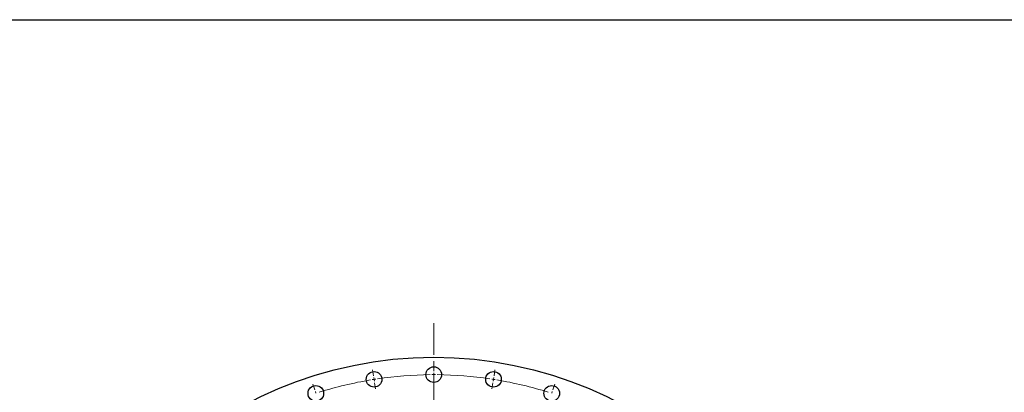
# Model space of a CAD drawing. Header units: millimetres. Extents: x 136 to 6498, y 4766 to 9347.
# Tile 6 of 10: x 876 to 2263, y 8823 to 9347. Entities that reach past the tile are written whole.
import ezdxf

# ---------------------------------------------------------------- set-up
doc = ezdxf.new("R2010")
doc.units = ezdxf.units.MM
doc.header["$LTSCALE"] = 20
doc.linetypes.add('CENTER', pattern=[10.16, 6.35, -1.27, 1.27, -1.27])

msp = doc.modelspace()

# ---------------------------------------------------------------- linework, layer by layer
at = {"linetype": 'CENTER', "lineweight": 18, "ltscale": 0.35}
msp.add_line((1459.3, 8920), (1459.3, 7700.3), dxfattribs=at)
at = {"color": 0, "linetype": 'Continuous', "lineweight": 18}
for p, q in [((1374.5, 8846), (1373.2, 8854.4)), ((1459.3, 8852.6), (1459.3, 8861.1)), ((1459.3, 8847.6), (1459.3, 8850.1)), ((1544.2, 8846), (1545.5, 8854.4)), ((1291.7, 8826.1), (1289.1, 8834.2)), ((1375.3, 8841), (1374.9, 8843.5)), ((1375.3, 8841), (1375.7, 8838.6)), ((1376, 8836.1), (1377.4, 8827.7)), ((1459.3, 8847.6), (1459.3, 8845.1)), ((1459.3, 8842.6), (1459.3, 8834.1)), ((1542.6, 8836.1), (1541.3, 8827.7)), ((1543.4, 8841), (1543, 8838.6)), ((1543.4, 8841), (1543.8, 8843.5)), ((1627, 8826.1), (1629.6, 8834.2)), ((1293.2, 8821.3), (1292.5, 8823.7)), ((1625.4, 8821.3), (1626.2, 8823.7))]:
    msp.add_line(p, q, dxfattribs=at)
at = {"lineweight": 25}
msp.add_lwpolyline([(136.1, 9347.3), (6498.4, 9347.3), (6498.4, 4765.8), (136.1, 4765.8)], close=True, dxfattribs=at)
at = {"color": 7, "linetype": 'Continuous', "lineweight": 25}
for centre, radius in [((1459.3, 8310.1), 562), ((1375.3, 8841), 11), ((1459.3, 8847.6), 11), ((1543.4, 8841), 11), ((1293.2, 8821.3), 11), ((1625.4, 8821.3), 11)]:
    msp.add_circle(centre, radius, dxfattribs=at)
at = {"color": 0, "linetype": 'Continuous', "lineweight": 18}
for start, end in [(99.533, 107.467), (99, 99.2665), (98.7335, 99), (90.533, 98.467), (90, 90.2665), (89.7335, 90), (81.533, 89.467), (81, 81.2665), (80.7335, 81), (72.533, 80.467)]:
    msp.add_arc((1459.3, 8310.1), 537.5, start, end, dxfattribs=at)

doc.saveas('drawing.dxf')
